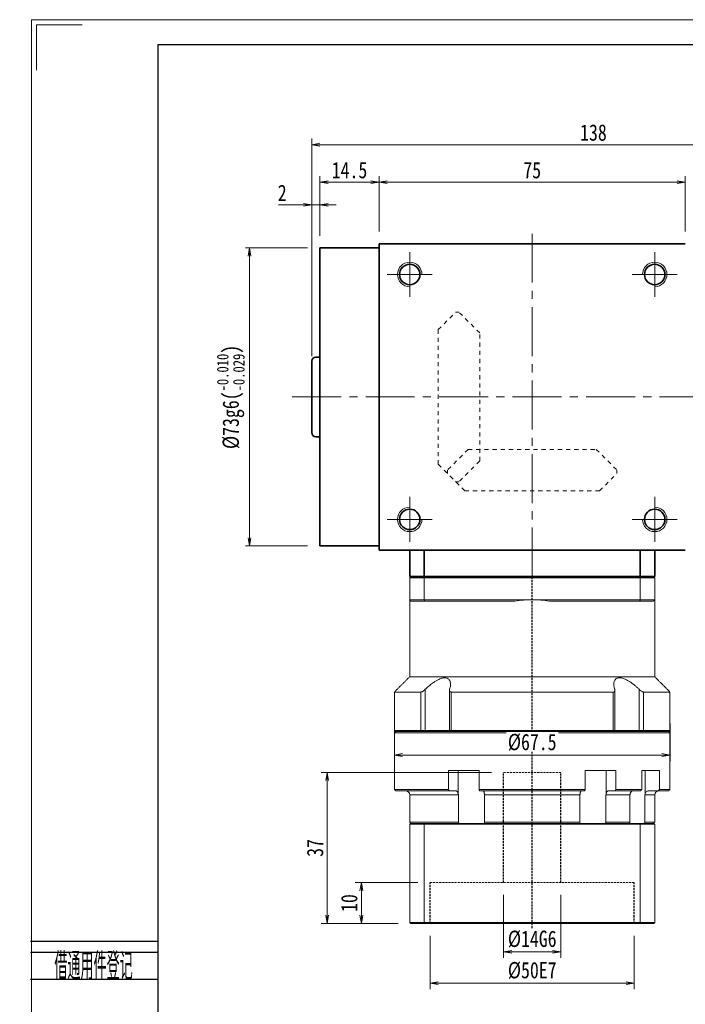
# Model space of a CAD drawing. Header units: millimetres. Extents: x -3 to 535, y 0 to 368.
# Tile 2 of 8: x -3 to 160, y 127 to 368. Entities that reach past the tile are written whole.
import ezdxf
from ezdxf.enums import TextEntityAlignment as Align

# ---------------------------------------------------------------- set-up
doc = ezdxf.new("R2010")
doc.units = ezdxf.units.MM
for name, pattern in [('DASHED', [0.75, 0.5, -0.25]), ('点画线', [18, 12, -2, 2, -2]), ('虚线', [2, 1, -1])]:
    doc.linetypes.add(name, pattern=pattern)
doc.layers.add('2细线层', color=4, linetype='Continuous')
doc.layers.add('6文字层', color=3, linetype='Continuous')
for name, color, linetype, lineweight in [('EB0_1', 7, 'Continuous', 35), ('中心线层', 1, '点画线', 18), ('图框_外框线', 7, 'Continuous', 18), ('尺寸线层', 3, 'Continuous', 18), ('粗实线层', 7, 'Continuous', 35), ('虚线层_1', 6, '虚线', 18)]:
    doc.layers.add(name, color=color, linetype=linetype, lineweight=lineweight)
doc.styles.add('PC_TEXTSTYLE', font='ISOCP.SHX', dxfattribs={"width": 0.707, "bigfont": 'GBCBIG.SHX'})
doc.styles.add('宋体', font='SimSun.ttf', dxfattribs={"width": 0.8})
doc.dimstyles.new('A水平标注$0', dxfattribs={"dimtxt": 3.5, "dimasz": 2, "dimexe": 1.5, "dimexo": 3, "dimgap": 1.1, "dimtad": 1, "dimtoh": 1, "dimdec": 4, "dimdsep": 46, "dimtxsty": '宋体', "dimblk": 'OPEN', "dimcen": 3, "dimclrd": 3, "dimclre": 3, "dimclrt": 6, "dimadec": 0, "dimazin": 0, "dimtm": 1e-09, "dimtfac": 1, "dimtdec": 4, "dimtix": 1, "dimtmove": 0, "dimatfit": 3, "dimldrblk": 'OPEN', "dimfxl": 0, "dimlwd": 13, "dimlwe": 13, "dimarcsym": 0})
doc.dimstyles.new('D直径标注φ25', dxfattribs={"dimtxt": 3.5, "dimasz": 2, "dimexe": 1, "dimexo": 3, "dimtad": 1, "dimtoh": 1, "dimdec": 1, "dimdsep": 46, "dimtxsty": '宋体', "dimblk": 'OPEN', "dimcen": 3, "dimclrd": 3, "dimclre": 3, "dimclrt": 130, "dimadec": 0, "dimazin": 0, "dimtm": 1e-09, "dimtfac": 1, "dimtdec": 1, "dimtmove": 0, "dimatfit": 0, "dimldrblk": 'OPEN', "dimfxl": 0, "dimlwd": 13, "dimlwe": 13, "dimarcsym": 0})

# ---------------------------------------------------------------- blocks, each defined once
blk = doc.blocks.new('_Open')
at = {"color": 0, "linetype": 'ByBlock', "lineweight": -2}
for p, q in [((-1, 0.17), (0, 0)), ((-1, -0.17), (0, 0)), ((0, 0), (-1, 0))]:
    blk.add_line(p, q, dxfattribs=at)
blk = doc.blocks.new('*D11')
at = {"layer": 'Defpoints', "color": 0, "transparency": 16777216}
for p in [(70.64, 311.94), (53.42, 238.94), (70.64, 238.94)]:
    blk.add_point(p, dxfattribs=at)
at = {"layer": '尺寸线层', "color": 3, "lineweight": 13, "transparency": 16777216}
for p, q in [((67.64, 311.94), (52.42, 311.94)), ((53.42, 309.94), (53.42, 240.94)), ((67.64, 238.94), (52.42, 238.94))]:
    blk.add_line(p, q, dxfattribs=at)
at = {"layer": '尺寸线层', "color": 3, "lineweight": 13, "transparency": 16777216, "xscale": 2, "yscale": 2, "zscale": 2}
for p, rotation in [((53.42, 311.94), 89.99999999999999), ((53.42, 238.94), 270)]:
    blk.add_blockref('_Open', p, dxfattribs=dict(at, rotation=rotation))
at = {"layer": '尺寸线层', "color": 130, "transparency": 16777216, "insert": (48.8, 275.44), "char_height": 4, "attachment_point": 5, "rotation": 90, "style": '宋体', "bg_fill": 3, "box_fill_scale": 1.1, "bg_fill_color": 257, "bg_fill_transparency": 0}
blk.add_mtext('{\\A1;\\A1;%%C73g6({\\H0.707107x;\\S-0.010^ -0.029;})}', dxfattribs=at)
blk = doc.blocks.new('*D12')
at = {"layer": 'Defpoints', "color": 0, "transparency": 16777216}
for p in [(160.14, 328.03), (85.14, 312.94), (160.14, 312.94)]:
    blk.add_point(p, dxfattribs=at)
at = {"layer": '尺寸线层', "color": 3, "lineweight": 13, "transparency": 16777216}
for p, q in [((85.14, 315.94), (85.14, 329.53)), ((160.14, 315.94), (160.14, 329.53)), ((87.14, 328.03), (158.14, 328.03))]:
    blk.add_line(p, q, dxfattribs=at)
at = {"layer": '尺寸线层', "color": 3, "lineweight": 13, "transparency": 16777216, "xscale": 2, "yscale": 2, "zscale": 2, "rotation": 180}
blk.add_blockref('_Open', (85.14, 328.03), dxfattribs=at)
at = {"layer": '尺寸线层', "color": 3, "lineweight": 13, "transparency": 16777216, "xscale": 2, "yscale": 2, "zscale": 2}
blk.add_blockref('_Open', (160.14, 328.03), dxfattribs=at)
at = {"layer": '尺寸线层', "color": 6, "transparency": 16777216, "insert": (122.64, 330.97), "char_height": 4, "attachment_point": 5, "style": '宋体', "bg_fill": 3, "box_fill_scale": 1.1, "bg_fill_color": 257, "bg_fill_transparency": 0}
blk.add_mtext('75', dxfattribs=at)
blk = doc.blocks.new('*D13')
at = {"layer": 'Defpoints', "color": 0, "transparency": 16777216}
for p in [(70.64, 328.03), (70.64, 311.94), (85.14, 312.94)]:
    blk.add_point(p, dxfattribs=at)
at = {"layer": '尺寸线层', "color": 3, "lineweight": 13, "transparency": 16777216}
for p, q in [((70.64, 314.94), (70.64, 329.53)), ((85.14, 315.94), (85.14, 329.53)), ((83.14, 328.03), (72.64, 328.03))]:
    blk.add_line(p, q, dxfattribs=at)
at = {"layer": '尺寸线层', "color": 3, "lineweight": 13, "transparency": 16777216, "xscale": 2, "yscale": 2, "zscale": 2, "rotation": 180}
blk.add_blockref('_Open', (70.64, 328.03), dxfattribs=at)
at = {"layer": '尺寸线层', "color": 3, "lineweight": 13, "transparency": 16777216, "xscale": 2, "yscale": 2, "zscale": 2}
blk.add_blockref('_Open', (85.14, 328.03), dxfattribs=at)
at = {"layer": '尺寸线层', "color": 6, "transparency": 16777216, "insert": (77.89, 330.98), "char_height": 4, "attachment_point": 5, "style": '宋体', "bg_fill": 3, "box_fill_scale": 1.1, "bg_fill_color": 257, "bg_fill_transparency": 0}
blk.add_mtext('14.5', dxfattribs=at)
blk = doc.blocks.new('*D14')
at = {"layer": 'Defpoints', "color": 0, "transparency": 16777216}
for p in [(68.64, 322.5), (70.64, 311.94), (68.64, 284.19)]:
    blk.add_point(p, dxfattribs=at)
at = {"layer": '尺寸线层', "color": 3, "lineweight": 13, "transparency": 16777216}
for p, q in [((68.64, 287.19), (68.64, 324)), ((70.64, 314.94), (70.64, 324)), ((60.52, 322.5), (63.29, 322.5)), ((63.29, 322.5), (66.64, 322.5)), ((70.64, 322.5), (68.64, 322.5)), ((72.64, 322.5), (74.64, 322.5))]:
    blk.add_line(p, q, dxfattribs=at)
at = {"layer": '尺寸线层', "color": 3, "lineweight": 13, "transparency": 16777216, "xscale": 2, "yscale": 2, "zscale": 2}
blk.add_blockref('_Open', (68.64, 322.5), dxfattribs=at)
at = {"layer": '尺寸线层', "color": 3, "lineweight": 13, "transparency": 16777216, "xscale": 2, "yscale": 2, "zscale": 2, "rotation": 180}
blk.add_blockref('_Open', (70.64, 322.5), dxfattribs=at)
at = {"layer": '尺寸线层', "color": 6, "transparency": 16777216, "insert": (61.41, 325.44), "char_height": 4, "attachment_point": 5, "style": '宋体', "bg_fill": 3, "box_fill_scale": 1.1, "bg_fill_color": 257, "bg_fill_transparency": 0}
blk.add_mtext('2', dxfattribs=at)
blk = doc.blocks.new('*D15')
at = {"layer": 'Defpoints', "color": 0, "transparency": 16777216}
for p in [(68.64, 337.23), (68.64, 282.44), (206.64, 282.44)]:
    blk.add_point(p, dxfattribs=at)
at = {"layer": '尺寸线层', "color": 3, "lineweight": 13, "transparency": 16777216}
for p, q in [((68.64, 285.44), (68.64, 338.73)), ((206.64, 285.44), (206.64, 338.73)), ((204.64, 337.23), (70.64, 337.23))]:
    blk.add_line(p, q, dxfattribs=at)
at = {"layer": '尺寸线层', "color": 3, "lineweight": 13, "transparency": 16777216, "xscale": 2, "yscale": 2, "zscale": 2, "rotation": 180}
blk.add_blockref('_Open', (68.64, 337.23), dxfattribs=at)
at = {"layer": '尺寸线层', "color": 3, "lineweight": 13, "transparency": 16777216, "xscale": 2, "yscale": 2, "zscale": 2}
blk.add_blockref('_Open', (206.64, 337.23), dxfattribs=at)
at = {"layer": '尺寸线层', "color": 6, "transparency": 16777216, "insert": (137.64, 340.18), "char_height": 4, "attachment_point": 5, "style": '宋体', "bg_fill": 3, "box_fill_scale": 1.1, "bg_fill_color": 257, "bg_fill_transparency": 0}
blk.add_mtext('138', dxfattribs=at)
blk = doc.blocks.new('*D37')
at = {"layer": 'Defpoints', "color": 0, "transparency": 16777216}
for p in [(97.64, 146.44), (147.64, 146.44), (147.64, 131.81)]:
    blk.add_point(p, dxfattribs=at)
at = {"layer": '尺寸线层', "color": 3, "lineweight": 13, "transparency": 16777216}
for p, q in [((97.64, 143.44), (97.64, 130.31)), ((147.64, 143.44), (147.64, 130.31)), ((99.64, 131.81), (145.64, 131.81))]:
    blk.add_line(p, q, dxfattribs=at)
at = {"layer": '尺寸线层', "color": 3, "lineweight": 13, "transparency": 16777216, "xscale": 2, "yscale": 2, "zscale": 2, "rotation": 180}
blk.add_blockref('_Open', (97.64, 131.81), dxfattribs=at)
at = {"layer": '尺寸线层', "color": 3, "lineweight": 13, "transparency": 16777216, "xscale": 2, "yscale": 2, "zscale": 2}
blk.add_blockref('_Open', (147.64, 131.81), dxfattribs=at)
at = {"layer": '尺寸线层', "color": 6, "transparency": 16777216, "insert": (122.64, 134.91), "char_height": 4, "attachment_point": 5, "style": '宋体', "bg_fill": 3, "box_fill_scale": 1.1, "bg_fill_color": 257, "bg_fill_transparency": 0}
blk.add_mtext('%%C50E7', dxfattribs=at)
blk = doc.blocks.new('*D38')
at = {"layer": 'Defpoints', "color": 0, "transparency": 16777216}
for p in [(115.64, 156.44), (129.64, 156.44), (129.64, 139.5)]:
    blk.add_point(p, dxfattribs=at)
at = {"layer": '尺寸线层', "color": 3, "lineweight": 13, "transparency": 16777216}
for p, q in [((115.64, 153.44), (115.64, 138)), ((129.64, 153.44), (129.64, 138)), ((117.64, 139.5), (127.64, 139.5))]:
    blk.add_line(p, q, dxfattribs=at)
at = {"layer": '尺寸线层', "color": 3, "lineweight": 13, "transparency": 16777216, "xscale": 2, "yscale": 2, "zscale": 2, "rotation": 180}
blk.add_blockref('_Open', (115.64, 139.5), dxfattribs=at)
at = {"layer": '尺寸线层', "color": 3, "lineweight": 13, "transparency": 16777216, "xscale": 2, "yscale": 2, "zscale": 2}
blk.add_blockref('_Open', (129.64, 139.5), dxfattribs=at)
at = {"layer": '尺寸线层', "color": 6, "transparency": 16777216, "insert": (122.64, 142.6), "char_height": 4, "attachment_point": 5, "style": '宋体', "bg_fill": 3, "box_fill_scale": 1.1, "bg_fill_color": 257, "bg_fill_transparency": 0}
blk.add_mtext('%%C14G6', dxfattribs=at)
blk = doc.blocks.new('*D39')
at = {"layer": 'Defpoints', "color": 0, "transparency": 16777216}
for p in [(97.64, 156.44), (80.79, 146.44), (92.84, 146.44)]:
    blk.add_point(p, dxfattribs=at)
at = {"layer": '尺寸线层', "color": 3, "lineweight": 13, "transparency": 16777216}
for p, q in [((94.64, 156.44), (79.29, 156.44)), ((80.79, 154.44), (80.79, 148.44)), ((89.84, 146.44), (79.29, 146.44))]:
    blk.add_line(p, q, dxfattribs=at)
at = {"layer": '尺寸线层', "color": 3, "lineweight": 13, "transparency": 16777216, "xscale": 2, "yscale": 2, "zscale": 2}
for p, rotation in [((80.79, 156.44), 90), ((80.79, 146.44), 270)]:
    blk.add_blockref('_Open', p, dxfattribs=dict(at, rotation=rotation))
at = {"layer": '尺寸线层', "color": 6, "transparency": 16777216, "insert": (77.84, 151.44), "char_height": 4, "attachment_point": 5, "rotation": 90, "style": '宋体', "bg_fill": 3, "box_fill_scale": 1.1, "bg_fill_color": 257, "bg_fill_transparency": 0}
blk.add_mtext('10', dxfattribs=at)
blk = doc.blocks.new('*D40')
at = {"layer": 'Defpoints', "color": 0, "transparency": 16777216}
for p in [(115.64, 183.44), (72.43, 146.44), (92.84, 146.44)]:
    blk.add_point(p, dxfattribs=at)
at = {"layer": '尺寸线层', "color": 3, "lineweight": 13, "transparency": 16777216}
for p, q in [((112.64, 183.44), (70.93, 183.44)), ((72.43, 181.44), (72.43, 148.44)), ((89.84, 146.44), (70.93, 146.44))]:
    blk.add_line(p, q, dxfattribs=at)
at = {"layer": '尺寸线层', "color": 3, "lineweight": 13, "transparency": 16777216, "xscale": 2, "yscale": 2, "zscale": 2}
for p, rotation in [((72.43, 183.44), 90), ((72.43, 146.44), 270)]:
    blk.add_blockref('_Open', p, dxfattribs=dict(at, rotation=rotation))
at = {"layer": '尺寸线层', "color": 6, "transparency": 16777216, "insert": (69.48, 164.94), "char_height": 4, "attachment_point": 5, "rotation": 90, "style": '宋体', "bg_fill": 3, "box_fill_scale": 1.1, "bg_fill_color": 257, "bg_fill_transparency": 0}
blk.add_mtext('37', dxfattribs=at)
blk = doc.blocks.new('*D41')
at = {"layer": 'Defpoints', "color": 0, "transparency": 16777216}
for p in [(88.89, 198.44), (156.39, 198.44), (88.89, 187.7)]:
    blk.add_point(p, dxfattribs=at)
at = {"layer": '尺寸线层', "color": 3, "lineweight": 13, "transparency": 16777216}
for p, q in [((88.89, 195.44), (88.89, 186.2)), ((156.39, 195.44), (156.39, 186.2)), ((154.39, 187.7), (90.89, 187.7))]:
    blk.add_line(p, q, dxfattribs=at)
at = {"layer": '尺寸线层', "color": 3, "lineweight": 13, "transparency": 16777216, "xscale": 2, "yscale": 2, "zscale": 2, "rotation": 180}
blk.add_blockref('_Open', (88.89, 187.7), dxfattribs=at)
at = {"layer": '尺寸线层', "color": 3, "lineweight": 13, "transparency": 16777216, "xscale": 2, "yscale": 2, "zscale": 2}
blk.add_blockref('_Open', (156.39, 187.7), dxfattribs=at)
at = {"layer": '尺寸线层', "color": 6, "transparency": 16777216, "insert": (122.64, 190.81), "char_height": 4, "attachment_point": 5, "style": '宋体', "bg_fill": 3, "box_fill_scale": 1.1, "bg_fill_color": 257, "bg_fill_transparency": 0}
blk.add_mtext('%%c67.5', dxfattribs=at)

msp = doc.modelspace()

# ---------------------------------------------------------------- linework, layer by layer
at = {"color": 7, "linetype": 'Continuous', "lineweight": 15}
for p, q in [((92.63531, 231.13545), (96.1778, 231.13545)), ((92.63531, 231.13545), (92.63531, 225.73545)), ((96.29143, 231.43545), (92.93531, 231.43545)), ((96.1778, 225.73545), (96.1778, 231.13545)), ((96.1778, 231.13545), (149.09282, 231.13545)), ((148.97919, 231.43545), (96.29143, 231.43545)), ((152.33531, 231.43545), (148.97919, 231.43545)), ((149.09282, 231.13545), (152.63531, 231.13545)), ((149.09282, 231.13545), (149.09282, 225.73545)), ((152.63531, 225.73545), (152.63531, 231.13545)), ((96.1778, 225.73545), (92.63531, 225.73545)), ((92.93531, 225.43545), (96.29143, 225.43545)), ((122.63531, 225.73545), (96.1778, 225.73545)), ((96.29143, 225.43545), (118.40329, 225.43545)), ((149.09282, 225.73545), (122.63531, 225.73545)), ((126.86733, 225.43545), (148.97919, 225.43545)), ((148.97919, 225.43545), (152.33531, 225.43545)), ((152.63531, 225.73545), (149.09282, 225.73545)), ((152.63531, 206.88545), (92.63531, 206.88545)), ((95.34343, 203.13545), (88.88531, 203.13545)), ((95.34343, 203.13545), (95.34343, 193.73545)), ((96.45373, 193.73545), (96.45373, 203.80489)), ((142.49018, 203.13545), (102.78044, 203.13545)), ((102.78044, 193.73545), (102.78044, 203.13545)), ((142.49018, 203.13545), (142.49018, 193.73545)), ((148.81689, 203.80489), (148.81689, 193.73545)), ((156.38531, 203.13545), (149.92719, 203.13545)), ((149.92719, 193.73545), (149.92719, 203.13545)), ((95.34343, 193.73545), (88.88531, 193.73545)), ((88.88531, 193.13545), (122.63531, 193.13545)), ((89.18531, 193.43545), (95.58603, 193.43545)), ((122.63531, 193.43545), (89.18531, 193.43545)), ((96.45373, 193.73545), (95.34343, 193.73545)), ((95.58603, 193.43545), (95.34343, 193.73545)), ((96.36324, 193.43545), (96.45373, 193.73545)), ((102.36873, 193.73545), (96.45373, 193.73545)), ((102.78044, 193.73545), (102.36873, 193.73545)), ((142.49018, 193.73545), (102.78044, 193.73545)), ((102.95692, 193.43545), (102.78044, 193.73545)), ((102.95692, 193.43545), (142.31369, 193.43545)), ((156.08531, 193.43545), (122.63531, 193.43545)), ((122.63531, 193.13545), (156.38531, 193.13545)), ((142.49018, 193.73545), (142.31369, 193.43545)), ((142.90189, 193.73545), (142.49018, 193.73545)), ((148.81689, 193.73545), (142.90189, 193.73545)), ((148.81689, 193.73545), (148.90738, 193.43545)), ((149.92719, 193.73545), (148.81689, 193.73545)), ((149.92719, 193.73545), (149.68459, 193.43545)), ((149.68459, 193.43545), (156.08531, 193.43545)), ((156.38531, 193.73545), (149.92719, 193.73545)), ((102.14852, 183.93545), (102.14852, 179.23545)), ((102.14852, 183.93545), (109.65123, 183.93545)), ((104.51264, 183.93545), (104.51264, 178.31883)), ((109.65123, 179.23545), (109.65123, 183.93545)), ((135.61939, 183.93545), (135.61939, 179.23545)), ((135.61939, 183.93545), (143.1221, 183.93545)), ((140.75798, 183.93545), (140.75798, 178.31883)), ((143.1221, 179.23545), (143.1221, 183.93545)), ((149.45608, 183.93545), (149.45608, 179.23545)), ((149.45608, 183.93545), (153.78778, 183.93545)), ((150.33166, 183.93545), (150.33166, 178.31883)), ((153.78778, 179.23545), (153.78778, 183.93545)), ((102.14852, 179.23545), (88.88531, 179.23545)), ((89.18531, 178.93545), (102.34156, 178.93545)), ((102.34156, 178.93545), (103.91821, 178.93545)), ((135.61939, 179.23545), (109.65123, 179.23545)), ((109.75395, 178.93545), (135.51667, 178.93545)), ((141.35241, 178.93545), (142.92906, 178.93545)), ((142.92906, 178.93545), (149.22603, 178.93545)), ((149.45608, 179.23545), (143.1221, 179.23545)), ((151.20066, 178.93545), (153.50557, 178.93545)), ((153.50557, 178.93545), (156.08531, 178.93545)), ((156.38531, 179.23545), (153.78778, 179.23545)), ((92.63531, 177.93545), (104.56245, 177.93545)), ((104.56245, 177.93545), (104.56245, 171.23545)), ((110.9346, 177.93545), (134.33601, 177.93545)), ((110.9346, 171.23545), (110.9346, 177.93545)), ((134.33601, 177.93545), (134.33601, 171.23545)), ((140.70817, 171.23545), (140.70817, 177.93545)), ((140.70817, 177.93545), (146.58049, 177.93545)), ((146.58049, 177.93545), (146.58049, 171.23545)), ((150.25946, 171.23545), (150.25946, 177.93545)), ((150.25946, 177.93545), (152.63531, 177.93545)), ((104.56245, 171.23545), (92.63531, 171.23545)), ((92.63531, 170.73545), (96.1778, 170.73545)), ((92.63531, 170.73545), (92.63531, 146.63545)), ((96.2535, 170.93545), (92.83531, 170.93545)), ((96.1778, 170.73545), (149.09282, 170.73545)), ((96.1778, 170.73545), (96.1778, 146.63545)), ((149.01712, 170.93545), (96.2535, 170.93545)), ((134.33601, 171.23545), (110.9346, 171.23545)), ((146.58049, 171.23545), (140.70817, 171.23545)), ((152.43531, 170.93545), (149.01712, 170.93545)), ((149.09282, 170.73545), (149.09282, 146.63545)), ((149.09282, 170.73545), (152.63531, 170.73545)), ((152.63531, 171.23545), (150.25946, 171.23545)), ((152.63531, 170.73545), (152.63531, 146.63545)), ((96.1778, 146.63545), (92.63531, 146.63545)), ((92.83531, 146.43545), (96.2535, 146.43545)), ((149.09282, 146.63545), (96.1778, 146.63545)), ((96.2535, 146.43545), (149.01712, 146.43545)), ((149.01712, 146.43545), (152.43531, 146.43545)), ((152.63531, 146.63545), (149.09282, 146.63545))]:
    msp.add_line(p, q, dxfattribs=at)
at = {"color": 1, "linetype": 'DASHED'}
msp.add_line((122.63531, 143.11052), (122.63531, 231.43545), dxfattribs=at)
at = {"color": 6, "linetype": 'DASHED', "lineweight": 15}
for p, q in [((115.63531, 183.43545), (129.63531, 183.43545)), ((97.63531, 156.43545), (147.63531, 156.43545))]:
    msp.add_line(p, q, dxfattribs=at)
at = {"color": 6, "linetype": 'DASHED'}
for p, q in [((115.63531, 156.43545), (115.63531, 183.43545)), ((129.63531, 156.43545), (129.63531, 183.43545)), ((97.63531, 146.43545), (97.63531, 156.43545)), ((147.63531, 146.43545), (147.63531, 156.43545))]:
    msp.add_line(p, q, dxfattribs=at)
at = {"color": 7, "linetype": 'Continuous', "lineweight": 15}
for centre, radius, start, end in [((122.63531, 195.73545), 30, 90, 98.1096145), ((122.63531, 195.73545), 30, 81.8903855, 90), ((91.63531, 177.93545), 1, 0, 90), ((153.63531, 177.93545), 1, 90, 180)]:
    msp.add_arc(centre, radius, start, end, dxfattribs=at)
for points in [[(92.63531, 231.13545), (92.93531, 231.43545)], [(96.1778, 231.13545), (96.29143, 231.43545)], [(149.09282, 231.13545), (148.97919, 231.43545)], [(152.33531, 231.43545), (152.63531, 231.13545)], [(92.63531, 206.88545), (92.63531, 225.73545)], [(92.63531, 225.73545), (92.93531, 225.43545)], [(96.1778, 225.73545), (96.29143, 225.43545)], [(148.97919, 225.43545), (149.09282, 225.73545)], [(152.33531, 225.43545), (152.63531, 225.73545)], [(152.63531, 225.73545), (152.63531, 206.88545)], [(88.88531, 203.13545), (92.63531, 206.88545)], [(152.63531, 206.88545), (156.38531, 203.13545)], [(88.88531, 193.73545), (88.88531, 203.13545)], [(102.36873, 193.73545), (102.36873, 203.54564)], [(142.90189, 203.54352), (142.90189, 193.73545)], [(156.38531, 203.13545), (156.38531, 193.73545)], [(89.18531, 193.43545), (88.88531, 193.73545)], [(88.88531, 193.13545), (89.18531, 193.43545)], [(88.88531, 179.23545), (88.88531, 193.13545)], [(102.66873, 193.43545), (102.36873, 193.73545)], [(142.90189, 193.73545), (142.60189, 193.43545)], [(156.38531, 193.73545), (156.08531, 193.43545)], [(156.08531, 193.43545), (156.38531, 193.13545)], [(156.38531, 193.13545), (156.38531, 179.23545)], [(89.18531, 178.93545), (88.88531, 179.23545)], [(102.34156, 178.93545), (102.14852, 179.23545)], [(109.65123, 179.23545), (109.75395, 178.93545)], [(135.51667, 178.93545), (135.61939, 179.23545)], [(143.1221, 179.23545), (142.92906, 178.93545)], [(149.22603, 178.93545), (149.45608, 179.23545)], [(153.78778, 179.23545), (153.50557, 178.93545)], [(156.38531, 179.23545), (156.08531, 178.93545)], [(92.63531, 171.23545), (92.63531, 177.93545)], [(104.51264, 178.31883), (104.56245, 177.93545)], [(110.9346, 177.93545), (110.90916, 178.31883)], [(134.36146, 178.31883), (134.33601, 177.93545)], [(140.70817, 177.93545), (140.75798, 178.31883)], [(146.63863, 178.31883), (146.58049, 177.93545)], [(150.25946, 177.93545), (150.33166, 178.31883)], [(152.63531, 177.93545), (152.63531, 171.23545)], [(92.93531, 170.93545), (92.63531, 171.23545)], [(92.63531, 170.73545), (92.83531, 170.93545)], [(96.1778, 170.73545), (96.2535, 170.93545)], [(104.77019, 170.93545), (104.56245, 171.23545)], [(110.9346, 171.23545), (111.02047, 170.93545)], [(134.25015, 170.93545), (134.33601, 171.23545)], [(140.70817, 171.23545), (140.50043, 170.93545)], [(146.3614, 170.93545), (146.58049, 171.23545)], [(149.09282, 170.73545), (149.01712, 170.93545)], [(150.25946, 171.23545), (149.97, 170.93545)], [(152.63531, 171.23545), (152.33531, 170.93545)], [(152.43531, 170.93545), (152.63531, 170.73545)], [(92.83531, 146.43545), (92.63531, 146.63545)], [(96.2535, 146.43545), (96.1778, 146.63545)], [(149.01712, 146.43545), (149.09282, 146.63545)], [(152.63531, 146.63545), (152.43531, 146.43545)]]:
    msp.add_open_spline(points, degree=1, dxfattribs=at)
for points, knots in [([(102.41531, 203.80489), (102.50163, 204.12958), (102.64249, 204.65939), (102.6427, 205.32916), (102.54318, 205.79448), (102.3501, 206.15473), (102.03754, 206.46833), (101.49321, 206.67504), (100.66476, 206.60567), (99.83113, 206.30004), (99.08566, 205.90266), (98.33077, 205.41372), (97.5136, 204.78447), (96.86819, 204.20874), (96.52724, 203.87652), (96.45373, 203.80489)], [0, 0, 0, 0, 1.111823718, 1.814206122, 2.515660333, 3.044836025, 3.573294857, 4.429537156, 5.288250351, 6.104434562, 6.713373, 7.323286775, 8.207714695, 9.093503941, 9.336985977, 9.336985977, 9.336985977, 9.336985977]), ([(148.81689, 203.80489), (148.64811, 203.96746), (148.30922, 204.29391), (147.7227, 204.80342), (147.05568, 205.32741), (146.36912, 205.79115), (145.72447, 206.1537), (145.18176, 206.39669), (144.684, 206.55629), (144.24911, 206.63583), (143.84843, 206.64082), (143.50804, 206.57139), (143.22739, 206.43676), (142.97443, 206.22283), (142.77157, 205.90453), (142.63292, 205.41849), (142.62176, 204.78752), (142.73001, 204.2121), (142.83327, 203.87652), (142.85531, 203.80489)], [0, 0, 0, 0, 0.553902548, 1.112192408, 1.806376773, 2.51506714, 3.037171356, 3.572009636, 3.995519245, 4.430649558, 4.854541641, 5.292182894, 5.696545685, 6.110001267, 6.710526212, 7.328053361, 8.20046253, 9.097057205, 9.340373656, 9.340373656, 9.340373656, 9.340373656]), ([(96.45373, 203.80489), (96.32982, 203.69091), (96.11668, 203.49487), (95.79375, 203.28408), (95.53272, 203.15933), (95.40608, 203.14335), (95.34343, 203.13545)], [0, 0, 0, 0, 0.461690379, 0.794104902, 1.059065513, 1.318521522, 1.318521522, 1.318521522, 1.318521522]), ([(102.78044, 203.13545), (102.71197, 203.14245), (102.57533, 203.15643), (102.43127, 203.27029), (102.34276, 203.47918), (102.38837, 203.68396), (102.41531, 203.80489)], [0, 0, 0, 0, 0.1713953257, 0.3420313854, 0.5797240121, 0.9225193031, 0.9225193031, 0.9225193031, 0.9225193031]), ([(142.85531, 203.80489), (142.88129, 203.69091), (142.92598, 203.49487), (142.8492, 203.28408), (142.7085, 203.15933), (142.56244, 203.14335), (142.49018, 203.13545)], [0, 0, 0, 0, 0.3230947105, 0.5557211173, 0.741142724, 0.9227121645, 0.9227121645, 0.9227121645, 0.9227121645]), ([(149.92719, 203.13545), (149.86844, 203.14245), (149.75121, 203.15643), (149.50157, 203.27029), (149.17232, 203.47918), (148.94885, 203.68396), (148.81689, 203.80489)], [0, 0, 0, 0, 0.244975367, 0.488865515, 0.828599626, 1.318556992, 1.318556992, 1.318556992, 1.318556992]), ([(103.91821, 178.93545), (103.94284, 178.93409), (104.03959, 178.92878), (104.20526, 178.85128), (104.38406, 178.65276), (104.47557, 178.45166), (104.50845, 178.33385), (104.51264, 178.31883)], [0, 0, 0, 0, 0.0898846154, 0.3530449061, 0.6161572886, 0.8790264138, 0.9174460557, 0.9174460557, 0.9174460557, 0.9174460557]), ([(110.90916, 178.31883), (110.89093, 178.41835), (110.85445, 178.61756), (110.7608, 178.82675), (110.66915, 178.92435), (110.61182, 178.93269), (110.59286, 178.93545)], [0, 0, 0, 0, 0.2094481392, 0.4192300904, 0.6292069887, 0.7329719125, 0.7329719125, 0.7329719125, 0.7329719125]), ([(134.67775, 178.93545), (134.66465, 178.93409), (134.61317, 178.92878), (134.52502, 178.85128), (134.42988, 178.65276), (134.38119, 178.45166), (134.36369, 178.33385), (134.36146, 178.31883)], [0, 0, 0, 0, 0.0718302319, 0.2821316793, 0.4923948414, 0.7024636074, 0.7331662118, 0.7331662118, 0.7331662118, 0.7331662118]), ([(140.75798, 178.31883), (140.77321, 178.36889), (140.8041, 178.47046), (140.87014, 178.60431), (140.9493, 178.72116), (141.03951, 178.81481), (141.13938, 178.88378), (141.2444, 178.92736), (141.31675, 178.93278), (141.35241, 178.93545)], [0, 0, 0, 0, 0.129312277, 0.2623626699, 0.3919270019, 0.5252420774, 0.6549272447, 0.7883655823, 0.9180312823, 0.9180312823, 0.9180312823, 0.9180312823]), ([(147.34705, 178.93545), (147.31768, 178.93414), (147.24578, 178.93095), (147.13188, 178.89997), (147.01109, 178.83979), (146.89879, 178.75274), (146.80018, 178.64346), (146.71649, 178.51287), (146.66601, 178.40122), (146.64362, 178.33386), (146.63863, 178.31883)], [0, 0, 0, 0, 0.098079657, 0.240108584, 0.386257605, 0.528258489, 0.674384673, 0.816253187, 0.962246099, 1.004168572, 1.004168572, 1.004168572, 1.004168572]), ([(150.33166, 178.31883), (150.38174, 178.41835), (150.48197, 178.61756), (150.73927, 178.82675), (150.99107, 178.92435), (151.14857, 178.93269), (151.20066, 178.93545)], [0, 0, 0, 0, 0.323097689, 0.646710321, 0.970623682, 1.130692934, 1.130692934, 1.130692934, 1.130692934])]:
    msp.add_open_spline(points, degree=3, knots=knots, dxfattribs=at)
at = {"layer": '2细线层'}
for p, q in [((-0.2265, 142.08629), (30.96451, 142.08629)), ((-0.2265, 139.42171), (30.96451, 139.42171)), ((-0.2265, 132.76027), (30.96451, 132.76027))]:
    msp.add_line(p, q, dxfattribs=at)
at = {"layer": 'EB0_1'}
msp.add_line((152.63531, 231.43545), (92.63531, 231.43545), dxfattribs=at)
at = {"layer": '中心线层'}
for p, q in [((122.63531, 231.43545), (122.63531, 315.93545)), ((92.63531, 299.93545), (92.63531, 310.93545)), ((152.63531, 310.93545), (152.63531, 299.93545)), ((87.13531, 305.43545), (98.13531, 305.43545)), ((147.13531, 305.43545), (158.13531, 305.43545)), ((63.84902, 275.43545), (210.00093, 275.43545)), ((92.63531, 239.93545), (92.63531, 250.93545)), ((152.63531, 250.93545), (152.63531, 239.93545)), ((98.13531, 245.43545), (87.13531, 245.43545)), ((158.13531, 245.43545), (147.13531, 245.43545))]:
    msp.add_line(p, q, dxfattribs=at)
at = {"layer": '图框_外框线', "color": 3}
msp.add_lwpolyline([(1.23858, 355.47252), (1.23858, 366.61974), (12.3858, 366.61974)], dxfattribs=at)
at = {"layer": '粗实线层'}
for p, q in [((85.13531, 311.93545), (70.63531, 311.93545)), ((70.63531, 311.93545), (70.63531, 238.93545)), ((85.13531, 312.93545), (160.13531, 312.93545)), ((85.13531, 312.03545), (85.13531, 312.93545)), ((85.13531, 312.93545), (85.13531, 237.93545)), ((69.63531, 285.18545), (70.63531, 285.18545)), ((68.63531, 284.18545), (68.63531, 266.68545)), ((69.63531, 265.68545), (70.63531, 265.68545)), ((85.13531, 238.93545), (70.63531, 238.93545)), ((85.13531, 237.93545), (160.13531, 237.93545)), ((92.63531, 231.43545), (92.63531, 237.93545)), ((96.1778, 231.43545), (96.1778, 237.93545)), ((149.09282, 231.43545), (149.09282, 237.93545)), ((152.63531, 231.43545), (152.63531, 237.93545))]:
    msp.add_line(p, q, dxfattribs=at)
for centre in [(92.63531, 305.43545), (152.63531, 305.43545), (92.63531, 245.43545), (152.63531, 245.43545)]:
    msp.add_circle(centre, 2.5, dxfattribs=at)
at = {"layer": '粗实线层', "lineweight": 18}
for centre, start, end in [((92.63531, 305.43545), 0, 270), ((152.63531, 305.43545), 270, 180), ((92.63531, 245.43545), 90, 360), ((152.63531, 245.43545), 180, 90)]:
    msp.add_arc(centre, 3, start, end, dxfattribs=at)
at = {"layer": '粗实线层'}
for centre, start, end in [((69.63531, 284.18545), 90, 180), ((69.63531, 266.68545), 180, 270)]:
    msp.add_arc(centre, 1, start, end, dxfattribs=at)
at = {"layer": '虚线层_1', "linetype": '虚线', "lineweight": 18}
for p, q in [((99.63531, 291.93545), (103.90531, 296.20545)), ((103.90531, 296.20545), (104.69374, 296.20545)), ((109.77531, 291.12387), (104.69374, 296.20545)), ((99.63531, 258.93545), (99.63531, 291.93545)), ((109.77531, 259.74702), (109.77531, 291.12387)), ((106.94688, 262.57545), (101.86531, 257.49387)), ((106.94688, 262.57545), (138.32374, 262.57545)), ((138.32374, 262.57545), (143.40531, 257.49387)), ((99.63531, 258.93545), (103.90531, 254.66545)), ((109.77531, 259.74702), (104.69374, 254.66545)), ((101.86531, 256.70545), (101.86531, 257.49387)), ((106.13531, 252.43545), (101.86531, 256.70545)), ((139.13531, 252.43545), (143.40531, 256.70545)), ((143.40531, 256.70545), (143.40531, 257.49387)), ((103.90531, 254.66545), (104.69374, 254.66545)), ((106.13531, 252.43545), (139.13531, 252.43545))]:
    msp.add_line(p, q, dxfattribs=at)

# ---------------------------------------------------------------- texts
at = {"layer": '6文字层', "color": 3, "style": 'PC_TEXTSTYLE', "width": 0.667}
msp.add_text('借通用件登记', height=6.66144, dxfattribs=at).set_placement((15.19986, 136.26763), align=Align.MIDDLE)

# ---------------------------------------------------------------- next in the draw order: dimensions: what is measured, and where the dimension line sits
at = {"layer": '尺寸线层'}
dim = msp.add_linear_dim(base=(160.13531, 328.03229), p1=(85.13531, 312.93545), p2=(160.13531, 312.93545), dimstyle='A水平标注$0', override={"dimtxt": 4, "dimgap": 1, "dimblk": 'Open', "dimtfill": 1, "dimtfillclr": 256}, dxfattribs=at)
dim.commit()
dim.dimension.update_dxf_attribs({"geometry": '*D12', "text_midpoint": (122.63531, 330.96525)})
dim = msp.add_linear_dim(base=(53.41538, 238.93545), p1=(70.63531, 311.93545), p2=(70.63531, 238.93545), angle=270, text='{\\A1;\\A1;%%C73g6({\\H0.707107x;\\S-0.010^ -0.029;})}', dimstyle='D直径标注φ25', override={"dimtxt": 4, "dimgap": 1, "dimpost": 'φ<>', "dimtp": -0.01, "dimtm": 0.029, "dimtdec": 3, "dimtzin": 8}, dxfattribs=at)
dim.commit()
dim.dimension.update_dxf_attribs({"geometry": '*D11', "text_midpoint": (53.41538, 275.43545), "dimtype": 160})

# ---------------------------------------------------------------- next in the draw order: dimensions: what is measured, and where the dimension line sits
dim = msp.add_linear_dim(base=(70.63531, 328.03229), p1=(85.13531, 312.93545), p2=(70.63531, 311.93545), dimstyle='A水平标注$0', override={"dimtxt": 4, "dimgap": 1, "dimblk": 'Open', "dimtfill": 1, "dimtfillclr": 256}, dxfattribs=at)
dim.commit()
dim.dimension.update_dxf_attribs({"geometry": '*D13', "text_midpoint": (77.88531, 330.97642)})

# ---------------------------------------------------------------- next in the draw order: dimensions: what is measured, and where the dimension line sits
dim = msp.add_linear_dim(base=(68.63531, 322.50293), p1=(70.63531, 311.93545), p2=(68.63531, 284.18545), dimstyle='A水平标注$0', override={"dimtxt": 4, "dimgap": 1, "dimblk": 'Open', "dimtfill": 1, "dimtfillclr": 256}, dxfattribs=at)
dim.commit()
dim.dimension.update_dxf_attribs({"geometry": '*D14', "text_midpoint": (61.40528, 322.50293), "dimtype": 160})

# ---------------------------------------------------------------- next in the draw order: dimensions: what is measured, and where the dimension line sits
dim = msp.add_linear_dim(base=(68.63531, 337.22743), p1=(206.63531, 282.43545), p2=(68.63531, 282.43545), dimstyle='A水平标注$0', override={"dimtxt": 4, "dimgap": 1, "dimblk": 'Open', "dimtfill": 1, "dimtfillclr": 256}, dxfattribs=at)
dim.commit()
dim.dimension.update_dxf_attribs({"geometry": '*D15', "text_midpoint": (137.63531, 340.18274)})

# ---------------------------------------------------------------- next in the draw order: linework, layer by layer
at = {"layer": '图框_外框线', "color": 3}
msp.add_lwpolyline([(0, 0), (520.20369, 0), (520.20369, 367.85832), (0, 367.85832)], close=True, dxfattribs=at)
at = {"layer": '图框_外框线', "color": 3, "lineweight": 25}
msp.add_lwpolyline([(30.96451, 6.1929), (514.01079, 6.1929), (514.01079, 361.66542), (30.96451, 361.66542)], close=True, dxfattribs=at)

# ---------------------------------------------------------------- next in the draw order: dimensions: what is measured, and where the dimension line sits
at = {"layer": '尺寸线层'}
for base, p1, p2, text, picture, middle in [((88.88531, 187.70365), (156.38531, 198.43545), (88.88531, 198.43545), '%%c<>', '*D41', (122.63531, 190.805)), ((147.63531, 131.81191), (97.63531, 146.43545), (147.63531, 146.43545), '%%C<>E7', '*D37', (122.63531, 134.91327))]:
    dim = msp.add_linear_dim(base=base, p1=p1, p2=p2, text=text, dimstyle='A水平标注$0', override={"dimtxt": 4, "dimgap": 1, "dimblk": 'Open', "dimtfill": 1, "dimtfillclr": 256}, dxfattribs=at)
    dim.commit()
    dim.dimension.update_dxf_attribs({"geometry": picture, "text_midpoint": middle})

# ---------------------------------------------------------------- next in the draw order: dimensions: what is measured, and where the dimension line sits
dim = msp.add_linear_dim(base=(80.79483, 146.43545), p1=(97.63531, 156.43545), p2=(92.83531, 146.43545), angle=90, dimstyle='A水平标注$0', override={"dimtxt": 4, "dimgap": 1, "dimblk": 'Open', "dimtfill": 1, "dimtfillclr": 256}, dxfattribs=at)
dim.commit()
dim.dimension.update_dxf_attribs({"geometry": '*D39', "text_midpoint": (80.79483, 151.43545), "dimtype": 160})
dim = msp.add_linear_dim(base=(129.63531, 139.49917), p1=(115.63531, 156.43545), p2=(129.63531, 156.43545), text='%%C<>G6', dimstyle='A水平标注$0', override={"dimtxt": 4, "dimgap": 1, "dimblk": 'Open', "dimtfill": 1, "dimtfillclr": 256}, dxfattribs=at)
dim.commit()
dim.dimension.update_dxf_attribs({"geometry": '*D38', "text_midpoint": (122.63531, 139.49917), "dimtype": 160})

# ---------------------------------------------------------------- next in the draw order: dimensions: what is measured, and where the dimension line sits
dim = msp.add_linear_dim(base=(72.43401, 146.43545), p1=(115.63531, 183.43545), p2=(92.83531, 146.43545), angle=90, dimstyle='A水平标注$0', override={"dimtxt": 4, "dimgap": 1, "dimblk": 'Open', "dimtfill": 1, "dimtfillclr": 256}, dxfattribs=at)
dim.commit()
dim.dimension.update_dxf_attribs({"geometry": '*D40', "text_midpoint": (72.43401, 164.93545), "dimtype": 160})

doc.saveas('drawing.dxf')
